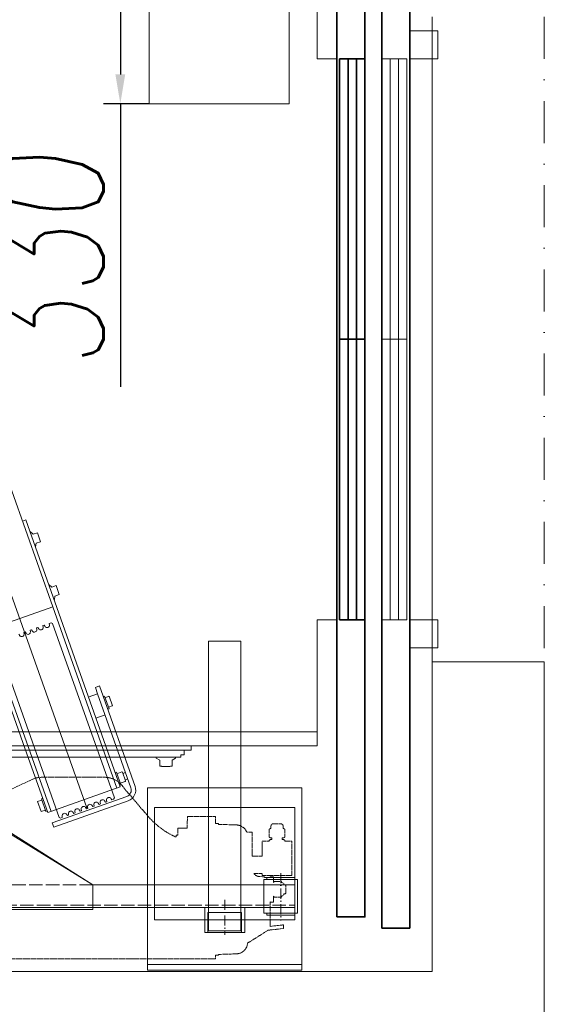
# Model space of a CAD drawing. Header units: millimetres. Extents: x 213386 to 506888, y 183055 to 450952.
# Tile 214 of 256: x 389241 to 390177, y 296149 to 297905. Entities that reach past the tile are written whole.
import ezdxf

# ---------------------------------------------------------------- set-up
doc = ezdxf.new("R2010")
doc.units = ezdxf.units.MM
for name, pattern in [('ACAD_ISO02W100', [15, 12, -3]), ('ACAD_ISO10W100', [18.5, 12, -3, 0.5, -3]), ('CK_Čerchovaná 50', [6, 3, -1.5, 0, -1.5])]:
    doc.linetypes.add(name, pattern=pattern)
doc.layers.get('Defpoints').update_dxf_attribs({"color": 255, "lineweight": 0})
for name, color, linetype, lineweight in [('CONT_25', 255, 'Continuous', 0), ('DASH_25', 255, 'ACAD_ISO02W100', 0), ('DASHD_25', 255, 'ACAD_ISO10W100', 0), ('NOVÁ TENKÁ', 255, 'Continuous', 0), ('TENKA', 255, 'Continuous', 0), ('ŽB', 255, 'Continuous', 0)]:
    doc.layers.add(name, color=color, linetype=linetype, lineweight=lineweight)
doc.layers.add('DIM_COMP_AUX', color=255, linetype='Continuous', lineweight=0, plot=False)
doc.styles.add('ROMANS', font='romans.shx', dxfattribs={"width": 0.75, "oblique": 5, "height": 200})
doc.dimstyles.new('KONE_mm', dxfattribs={"dimscale": 15, "dimtxt": 3.5, "dimasz": 3.5, "dimexe": 2, "dimexo": 0, "dimgap": 2, "dimtad": 1, "dimdec": 0, "dimrnd": 0.01, "dimzin": 0, "dimdsep": 46, "dimtxsty": 'ROMANS', "dimsah": 1, "dimcen": 0, "dimclrd": 256, "dimclre": 256, "dimclrt": 256, "dimadec": 1, "dimazin": 3, "dimtfac": 1, "dimtdec": 0, "dimtmove": 0, "dimatfit": 3, "dimfxl": 1, "dimtolj": 1, "dimtzin": 0, "dimarcsym": 0})

# ---------------------------------------------------------------- blocks, each defined once
blk = doc.blocks.new('MX20_Planview')
at = {"layer": 'DASH_25', "ltscale": 0.25}
for p, q in [((58.2, 667), (58.2, 679.8)), ((58.2, 679.8), (119.2, 679.8)), ((119.2, 679.8), (119.2, 626.8)), ((136, 667.7), (137.2, 668.9)), ((136, 665.7), (136, 667.7)), ((137.2, 668.9), (150.8, 668.9)), ((150.8, 668.9), (152, 667.7)), ((152, 667.7), (152, 665.7)), ((26.9, 659.9), (26.9, 646.7)), ((35.4, 664.1), (31.1, 664.1)), ((36.6, 667), (50.9, 667)), ((55.2, 662.7), (52.1, 662.7)), ((56.4, 667), (58.2, 667)), ((130.1, 660.7), (132, 661.7)), ((130.1, 648), (130.1, 660.7)), ((132, 661.7), (133.6, 665.7)), ((133.6, 665.7), (136, 665.7)), ((152, 665.7), (153.6, 665.7)), ((153.6, 665.7), (156, 661.7)), ((156, 661.7), (157.9, 660.7)), ((157.9, 660.7), (157.9, 648)), ((207.3, 664.7), (213.8, 664.8)), ((209.9, 640.9), (207.3, 664.7)), ((216.8, 637.3), (213.8, 664.8)), ((35.4, 642.5), (31.1, 642.5)), ((36.6, 639.5), (50.9, 639.5)), ((55.2, 643.9), (52.1, 643.9)), ((56.4, 639.5), (58.2, 639.5)), ((58.2, 626.8), (58.2, 639.5)), ((122, 646.9), (121.5, 646.4)), ((121.5, 646.4), (121.5, 641.4)), ((121.5, 641.4), (122, 640.9)), ((132, 646.9), (122, 646.9)), ((122, 640.9), (122.6, 640.9)), ((122.6, 630.9), (122.6, 640.9)), ((122.6, 640.9), (122.6, 640.9)), ((132, 646.9), (130.1, 648)), ((157.9, 648), (156, 646.9)), ((156, 646.9), (166, 646.9)), ((166, 646.9), (166.5, 646.4)), ((166.5, 641.4), (166, 640.9)), ((209.9, 640.9), (166, 640.9)), ((166.5, 646.4), (166.5, 641.4)), ((240, 600.6), (216.8, 637.3)), ((85, 626.8), (58.2, 626.8)), ((85, 626.8), (85, 608.9)), ((115.7, 626.8), (115.7, 611.8)), ((119.2, 626.8), (115.7, 626.8)), ((121.4, 630.9), (121.2, 622.6)), ((121.4, 630.9), (122.6, 630.9)), ((122.6, 630.9), (122.6, 630.9)), ((42, 608.9), (85, 608.9)), ((42, 608.9), (42, 601.2)), ((28, 548.9), (29.1, 581.3)), ((260, 548.9), (258.9, 581.3)), ((260, 548.9), (258.9, 581.3)), ((26.5, 548.9), (28, 548.9)), ((26.5, 543.5), (26.5, 548.9)), ((261.5, 548.9), (260, 548.9)), ((261.5, 548.9), (260, 548.9)), ((261.5, 543.5), (261.5, 548.9)), ((14.2, 543.5), (26.5, 543.5)), ((14.2, 493.5), (14.2, 543.5)), ((261.5, 543.5), (268, 543.5)), ((268, -543.5), (268, 543.5)), ((14.2, 493.5), (35.1, 492.9)), ((35.1, 476.7), (35.1, 492.9)), ((47.1, 476.2), (35.6, 476.2)), ((47.1, 473.2), (47.1, 476.2)), ((50, 473.2), (47.1, 473.2)), ((50, 473.2), (50, 471.2)), ((13.8, 423.4), (-37.7, 379.5)), ((-55.9, 233.6), (-55.9, 346)), ((-27.6, 164), (-52.2, 216.7)), ((-30.5, 163.5), (-30.5, 151.5)), ((-27.6, 164), (-30, 164)), ((-22.5, 161.5), (-22.5, 161.5)), ((-30, 151), (-22.5, 151)), ((-22.5, 153.5), (-22.5, 153.5)), ((-22.5, 151), (-22.5, 149)), ((-22.5, 149), (-21.8, 149)), ((-20.9, 99.7), (-20.9, 140.8)), ((-20.9, 101.7), (-20.9, 99.7)), ((-10.9, 89.7), (0, 89.7)), ((0, -89.7), (0, 89.7)), ((-20.9, -101.7), (-20.9, -99.7)), ((-20.9, -99.7), (-20.9, -140.8)), ((-10.9, -89.7), (0, -89.7)), ((-30.5, -163.5), (-30.5, -151.5)), ((-30, -151), (-22.5, -151)), ((-22.5, -149), (-21.8, -149)), ((-22.5, -151), (-22.5, -149)), ((-27.6, -164), (-52.2, -216.7)), ((-27.6, -164), (-30, -164)), ((-55.9, -233.6), (-55.9, -346)), ((13.8, -423.4), (-37.7, -379.5)), ((47, -473.2), (50, -473.2)), ((47, -473.2), (47, -476.2)), ((50, -473.2), (50, -471.2)), ((35, -492.9), (35, -476.7)), ((35.5, -476.2), (47, -476.2)), ((14.2, -493.5), (35, -492.9)), ((14.2, -543.5), (14.2, -493.5)), ((14.2, -543.5), (26.5, -543.5)), ((26.5, -543.5), (26.5, -548.9)), ((261.5, -543.5), (261.5, -548.9)), ((261.5, -543.5), (268, -543.5)), ((26.5, -548.9), (28, -548.9)), ((28, -548.9), (29.1, -581.3)), ((260, -548.9), (258.9, -581.3)), ((260, -548.9), (258.9, -581.3)), ((261.5, -548.9), (260, -548.9)), ((261.5, -548.9), (260, -548.9)), ((42, -608.9), (42, -601.2)), ((42, -608.9), (85, -608.9)), ((85, -613.1), (85, -608.9)), ((85, -626.8), (85, -608.9)), ((236, -627.9), (236, -604.8)), ((238, -601.9), (238, -601.9)), ((245.1, -599.6), (238.1, -601.9)), ((58.2, -626.8), (58.2, -639.5)), ((85, -626.8), (58.2, -626.8)), ((121.3, -626.8), (119.2, -626.8)), ((119.2, -679.8), (119.2, -626.8)), ((121.4, -630.9), (121.3, -626.8)), ((122.6, -630.9), (121.4, -630.9)), ((122.6, -630.9), (122.6, -640.9)), ((224, -625.9), (217.4, -636.3)), ((236, -627.9), (226, -627.9)), ((236, -627.9), (226, -627.9)), ((26.9, -646.7), (26.9, -659.9)), ((35.4, -642.5), (31.1, -642.5)), ((36.6, -639.5), (50.9, -639.5)), ((55.2, -643.9), (52.1, -643.9)), ((56.4, -639.5), (58.2, -639.5)), ((121.5, -641.4), (122, -640.9)), ((121.5, -646.4), (121.5, -641.4)), ((122, -646.9), (121.5, -646.4)), ((122.6, -640.9), (122, -640.9)), ((132, -646.9), (122, -646.9)), ((132, -646.9), (130.1, -648)), ((132, -646.9), (130.1, -648)), ((132, -646.9), (130.1, -648)), ((132, -646.9), (130.1, -648)), ((132, -646.9), (130.1, -648)), ((132, -646.9), (130.1, -648)), ((132, -646.9), (130.1, -648)), ((130.1, -648), (130.1, -660.7)), ((130.1, -648), (130.1, -660.7)), ((130.1, -648), (130.1, -660.7)), ((130.1, -648), (130.1, -660.7)), ((130.1, -648), (130.1, -660.7)), ((130.1, -648), (130.1, -660.7)), ((130.1, -648), (130.1, -660.7)), ((157.9, -648), (156, -646.9)), ((156, -646.9), (165.6, -646.9)), ((157.9, -648), (156, -646.9)), ((157.9, -648), (156, -646.9)), ((157.9, -648), (156, -646.9)), ((157.9, -648), (156, -646.9)), ((157.9, -660.7), (157.9, -648)), ((157.9, -660.7), (157.9, -648)), ((157.9, -660.7), (157.9, -648)), ((157.9, -660.7), (157.9, -648)), ((157.9, -660.7), (157.9, -648)), ((166.5, -641.4), (166, -640.9)), ((209, -640.9), (166, -640.9)), ((166, -646.9), (166.5, -646.4)), ((166.5, -646.4), (166.5, -641.4)), ((35.4, -664.1), (31.1, -664.1)), ((36.6, -667), (50.9, -667)), ((55.2, -662.7), (52.1, -662.7)), ((56.4, -667), (58.2, -667)), ((58.2, -667), (58.2, -679.8)), ((130.1, -660.7), (132, -661.7)), ((130.1, -660.7), (132, -661.7)), ((130.1, -660.7), (132, -661.7)), ((130.1, -660.7), (132, -661.7)), ((130.1, -660.7), (132, -661.7)), ((130.1, -660.7), (132, -661.7)), ((130.1, -660.7), (132, -661.7)), ((132, -661.7), (133.6, -665.7)), ((132, -661.7), (133.6, -665.7)), ((132, -661.7), (133.6, -665.7)), ((132, -661.7), (133.6, -665.7)), ((132, -661.7), (133.6, -665.7)), ((132, -661.7), (133.6, -665.7)), ((132, -661.7), (133.6, -665.7)), ((133.6, -665.7), (136, -665.7)), ((133.6, -665.7), (136, -665.7)), ((133.6, -665.7), (136, -665.7)), ((133.6, -665.7), (136, -665.7)), ((133.6, -665.7), (136, -665.7)), ((133.6, -665.7), (136, -665.7)), ((133.6, -665.7), (136, -665.7)), ((136, -665.7), (136, -667.7)), ((136, -665.7), (136, -667.7)), ((136, -665.7), (136, -667.7)), ((136, -665.7), (136, -667.7)), ((136, -665.7), (136, -667.7)), ((136, -665.7), (136, -667.7)), ((152, -665.7), (153.6, -665.7)), ((152, -667.7), (152, -665.7)), ((152, -667.7), (152, -665.7)), ((152, -667.7), (152, -665.7)), ((152, -667.7), (152, -665.7)), ((152, -667.7), (152, -665.7)), ((152, -665.7), (153.6, -665.7)), ((152, -665.7), (153.6, -665.7)), ((152, -665.7), (153.6, -665.7)), ((152, -665.7), (153.6, -665.7)), ((153.6, -665.7), (156, -661.7)), ((153.6, -665.7), (156, -661.7)), ((153.6, -665.7), (156, -661.7)), ((153.6, -665.7), (156, -661.7)), ((153.6, -665.7), (156, -661.7)), ((156, -661.7), (157.9, -660.7)), ((156, -661.7), (157.9, -660.7)), ((156, -661.7), (157.9, -660.7)), ((156, -661.7), (157.9, -660.7)), ((156, -661.7), (157.9, -660.7)), ((58.2, -679.8), (119.2, -679.8)), ((136, -667.7), (137.2, -668.9)), ((136, -667.7), (137.2, -668.9)), ((136, -667.7), (137.2, -668.9)), ((136, -667.7), (137.2, -668.9)), ((136, -667.7), (137.2, -668.9)), ((136, -667.7), (137.2, -668.9)), ((137.2, -668.9), (150.8, -668.9)), ((137.2, -668.9), (150.8, -668.9)), ((137.2, -668.9), (150.8, -668.9)), ((137.2, -668.9), (150.8, -668.9)), ((137.2, -668.9), (150.8, -668.9)), ((137.2, -668.9), (139.4, -668.9)), ((150.8, -668.9), (152, -667.7)), ((150.8, -668.9), (152, -667.7)), ((150.8, -668.9), (152, -667.7)), ((150.8, -668.9), (152, -667.7)), ((150.8, -668.9), (152, -667.7))]:
    blk.add_line(p, q, dxfattribs=at)
for centre, radius, start, end in [((31.1, 659.9), 4.2, 90, 180), ((40.6, 663.6), 5.25, 139.1176, 174.8153), ((46.9, 663.6), 5.25, 349.8415, 40.8824), ((60.3, 663.6), 5.25, 139.1176, 190.1585), ((31.1, 646.7), 4.2, 180, 270), ((40.6, 643), 5.25, 185.1847, 220.8824), ((46.9, 643), 5.25, 319.1176, 10.1585), ((60.3, 643), 5.25, 169.8415, 220.8824), ((107.2, 622.9), 14, 307.3916, 360), ((49.1, 580.6), 20, 117.1987, 178), ((39, 601.2), 3, 288.0343, 360), ((238.9, 580.6), 20, 2, 86.8412), ((35.6, 476.7), 0.5, 180, 270), ((-77.4, 530.1), 140.3, 310.542, 335.2076), ((-15.9, 346), 40, 122.8982, 180), ((-15.9, 233.6), 40, 180, 205), ((-30, 163.5), 0.5, 90, 180), ((-30, 151.5), 0.5, 180, 270), ((-60.9, 140.8), 40, 0, 11.8522), ((-10.9, 99.7), 10, 180, 270), ((-10.9, -99.7), 10, 90, 180), ((-30, -151.5), 0.5, 90, 180), ((-60.9, -140.8), 40, 348.1478, 0), ((-30, -163.5), 0.5, 180, 270), ((-15.9, -233.6), 40, 155, 180), ((-15.9, -346), 40, 180, 237.1018), ((-77.4, -530.1), 140.3, 24.7924, 49.458), ((35.5, -476.7), 0.5, 90, 180), ((49.1, -580.6), 20, 182, 242.8013), ((238.9, -580.6), 20, 288.0343, 358), ((238.9, -580.6), 20, 288.0343, 358), ((39, -601.2), 3, 360, 71.9657), ((239, -604.8), 3, 108.0343, 180), ((226, -625.9), 2, 179.4199, 270), ((31.1, -646.7), 4.2, 90, 180), ((40.6, -643), 5.25, 139.1176, 174.8153), ((46.9, -643), 5.25, 349.8415, 40.8824), ((60.3, -643), 5.25, 139.1176, 190.1585), ((209, -630.9), 10, 270, 327.6863), ((31.1, -659.9), 4.2, 180, 270), ((40.6, -663.6), 5.25, 185.1847, 220.8824), ((46.9, -663.6), 5.25, 319.1176, 10.1585), ((60.3, -663.6), 5.25, 169.8415, 220.8824)]:
    blk.add_arc(centre, radius, start, end, dxfattribs=at)
blk = doc.blocks.new('10020_TravellingCableSupport_769652_0')
at = {"layer": 'CONT_25', "ltscale": 15}
for p, q in [((-4, 110), (-4, -110)), ((-4, 110), (0, 110)), ((0, 110), (0, -110)), ((-4, 75), (-180, 75)), ((-180, 75), (-180, -325)), ((-136, 75), (-176, 75)), ((-4, -110), (-136, -325)), ((0, -110), (-136, -325)), ((0, -110), (-4, -110)), ((-180, -325), (-136, -325)), ((-176, -325), (-176, -685)), ((-136, -325), (-136, -685)), ((-176, -630), (-186, -630)), ((-136, -630), (-126.7, -630)), ((-136, -685), (-176, -685))]:
    blk.add_line(p, q, dxfattribs=at)
at = {"layer": 'CONT_25', "ltscale": 2}
for p, q in [((-176, 75), (-176, -325)), ((-176, -524.3), (-221, -524.3)), ((-221, -595.8), (-221, -524.3)), ((-185, -529.8), (-221, -529.8)), ((-185, -590.2), (-185, -529.8)), ((-185, -590.2), (-221, -590.2)), ((-176, -595.8), (-221, -595.8))]:
    blk.add_line(p, q, dxfattribs=at)
at = {"layer": 'CONT_25', "ltscale": 1.5}
for p, q in [((-126.5, -630), (-186.2, -630)), ((-186.2, -630), (-186.2, -690)), ((-176.2, -630), (-186.2, -630)), ((-136.5, -630), (-126.5, -630)), ((-136, -630), (-126.6, -630)), ((-126.5, -630), (-126.5, -690)), ((-186.2, -635), (-190.2, -635)), ((-190.2, -635), (-190.2, -685)), ((-126.5, -635), (-122.5, -635)), ((-122.5, -635), (-122.5, -685)), ((-186.2, -685), (-190.2, -685)), ((-126.5, -690), (-186.2, -690)), ((-126.5, -685), (-122.5, -685))]:
    blk.add_line(p, q, dxfattribs=at)
at = {"layer": 'DASH_25', "ltscale": 2}
for p, q in [((-172, 75), (-172, -685)), ((-136, -325), (-136, 75))]:
    blk.add_line(p, q, dxfattribs=at)
at = {"layer": 'DASHD_25', "ltscale": 1.5}
for p, q in [((-162.7, -560), (-225.3, -560)), ((-114.8, -660), (-199.4, -660))]:
    blk.add_line(p, q, dxfattribs=at)
blk = doc.blocks.new('*D981')
at = {"layer": 'Defpoints', "color": 0, "transparency": 16777216}
for p in [(370, 556.2), (370, 505), (700, 505)]:
    blk.add_point(p, dxfattribs=at)
at = {"layer": 'DIM_COMP_AUX', "lineweight": -2, "transparency": 16777216}
for p, q in [((370, 505), (370, 586.2)), ((700, 505), (700, 586.2)), ((370, 556.2), (-134.9, 556.2)), ((647.5, 556.2), (422.5, 556.2))]:
    blk.add_line(p, q, dxfattribs=at)
at = {"layer": 'DIM_COMP_AUX', "transparency": 16777216}
for points in [[(422.5, 565), (422.5, 547.5), (370, 556.2)], [(647.5, 565), (647.5, 547.5), (700, 556.2)]]:
    blk.add_solid(points, dxfattribs=at)
at = {"layer": 'DIM_COMP_AUX', "transparency": 16777216, "insert": (91.3, 686.2), "char_height": 200, "attachment_point": 5, "style": 'ROMANS'}
blk.add_mtext('\\A1;330', dxfattribs=at)
blk = doc.blocks.new('10020_Elevator_0')
at = {"layer": 'NOVÁ TENKÁ'}
for p, q in [((-775, 1880), (-775, 205)), ((-750, 1855), (-750, 205)), ((-885.49, 616.04), (885.09, 1245.09)), ((-891.82, 679.78), (527.46, 1183.53)), ((-526.87, 676.67), (892.48, 1180.44)), ((-780.8, 725.75), (-417.86, 854.21)), ((-526.87, 676.67), (-568.57, 794.5)), ((-902.67, 665.38), (-591.66, 775.71)), ((-795, 763.39), (-795, 448)), ((-783, 762.5), (-783, 430)), ((-893.92, 685.72), (-780.8, 725.75)), ((-735.09, 596.61), (-372.15, 725.06)), ((-578.35, 735.76), (-575.96, 737.41)), ((-572.67, 728.16), (-575.58, 727.93)), ((-574.34, 724.45), (-571.94, 726.1)), ((-572.67, 728.16), (-571.94, 726.1)), ((-372.15, 725.06), (-374.15, 730.72)), ((-874.33, 703.79), (-892.24, 697.45)), ((-871.66, 696.25), (-874.33, 703.79)), ((-568.66, 716.85), (-571.57, 716.62)), ((-570.33, 713.14), (-567.93, 714.79)), ((-568.66, 716.85), (-567.93, 714.79)), ((-564.65, 705.54), (-567.55, 705.31)), ((-566.32, 701.83), (-563.92, 703.48)), ((-564.65, 705.54), (-563.92, 703.48)), ((-420.23, 708.05), (-419.95, 707.27)), ((-419.95, 707.27), (-413.71, 706.11)), ((-411.04, 698.57), (-413.71, 706.11)), ((-411.04, 698.57), (-395.01, 704.24)), ((-393.55, 716.61), (-397.68, 711.78)), ((-397.68, 711.78), (-395.01, 704.24)), ((-393.83, 717.39), (-393.55, 716.61)), ((-891.92, 680.06), (-893.92, 685.72)), ((-889.57, 689.91), (-892.24, 697.45)), ((-869.3, 697.08), (-891.93, 689.07)), ((-891.09, 686.72), (-891.93, 689.07)), ((-868.47, 694.72), (-869.3, 697.08)), ((-560.64, 694.23), (-563.54, 694)), ((-562.31, 690.52), (-559.91, 692.17)), ((-560.64, 694.23), (-559.91, 692.17)), ((-919.81, 674.96), (-912.27, 677.63)), ((-872.77, 542.04), (-919.81, 674.96)), ((-865.23, 544.71), (-912.27, 677.63)), ((-848.14, 556.59), (-891.92, 680.06)), ((-556.73, 677.22), (-867.74, 566.89)), ((-526.87, 676.67), (-850.21, 562.22)), ((-556.63, 682.92), (-559.53, 682.69)), ((-555.51, 679.77), (-556.73, 677.22)), ((-556.63, 682.92), (-555.51, 679.77)), ((-514.5, 674.68), (-514.22, 673.9)), ((-514.22, 673.9), (-507.98, 672.74)), ((-505.31, 665.2), (-507.98, 672.74)), ((-505.31, 665.2), (-489.28, 670.88)), ((-487.82, 683.25), (-491.95, 678.42)), ((-491.95, 678.42), (-489.28, 670.88)), ((-488.1, 684.02), (-487.82, 683.25)), ((-902.67, 665.38), (-903.89, 662.83)), ((-903.89, 662.83), (-902.77, 659.68)), ((-899.87, 659.91), (-902.77, 659.68)), ((-899.49, 650.43), (-897.09, 652.08)), ((-899.49, 650.43), (-898.76, 648.37)), ((-895.86, 648.6), (-898.76, 648.37)), ((-895.48, 639.12), (-893.08, 640.77)), ((-895.48, 639.12), (-894.75, 637.06)), ((-891.85, 637.29), (-894.75, 637.06)), ((-891.47, 627.81), (-889.07, 629.46)), ((-891.47, 627.81), (-890.74, 625.75)), ((-887.83, 625.98), (-890.74, 625.75)), ((-887.46, 616.5), (-885.06, 618.15)), ((-887.46, 616.5), (-886.72, 614.44)), ((-883.82, 614.67), (-886.72, 614.44)), ((-883.44, 605.19), (-881.04, 606.84)), ((-883.44, 605.19), (-882.71, 603.13)), ((-879.81, 603.36), (-882.71, 603.13)), ((-719.82, 583.44), (-725.66, 599.94)), ((-682.11, 596.79), (-687.95, 613.29)), ((-670.8, 600.79), (-682.11, 596.79)), ((-668.13, 593.25), (-670.8, 600.79)), ((-879.43, 593.88), (-877.03, 595.53)), ((-879.43, 593.88), (-878.7, 591.82)), ((-875.8, 592.05), (-878.7, 591.82)), ((-875.42, 582.57), (-873.02, 584.22)), ((-875.42, 582.57), (-874.69, 580.51)), ((-871.79, 580.74), (-874.69, 580.51)), ((-682.11, 596.79), (-849.91, 537.4)), ((-848.21, 556.57), (-735.09, 596.61)), ((-668.13, 593.25), (-847.24, 529.86)), ((-708.77, 576.22), (-686.15, 584.22)), ((-688.98, 583.22), (-686.74, 576.91)), ((-686.98, 586.58), (-686.15, 584.22)), ((-871.41, 571.26), (-869.01, 572.91)), ((-871.41, 571.26), (-870.29, 568.11)), ((-870.29, 568.11), (-867.74, 566.89)), ((-844.55, 555.21), (-821.92, 563.22)), ((-821.64, 553.42), (-824.75, 562.22)), ((-822.76, 565.58), (-821.92, 563.22)), ((-709.61, 578.57), (-708.77, 576.22)), ((-705.95, 577.22), (-703.71, 570.9)), ((-703.44, 570.15), (-703.71, 570.9)), ((-703.44, 570.15), (-686.48, 576.15)), ((-686.74, 576.91), (-686.48, 576.15)), ((-845.38, 557.57), (-844.55, 555.21)), ((-838.61, 547.42), (-841.72, 556.21)), ((-837.46, 546.87), (-822.19, 552.27)), ((-833.89, 543.07), (-835.48, 547.57)), ((-822.57, 547.08), (-824.17, 551.57)), ((-800.33, 486), (-796.72, 492.25)), ((-796.72, 492.25), (-795, 492.25)), ((-811.37, 483), (-812, 481.92)), ((-812, 481.92), (-812, 468.09)), ((-811, 483), (-811.37, 483)), ((-800.33, 486), (-811, 486)), ((-811, 483), (-811, 486)), ((-811.37, 467), (-812, 468.09)), ((-811, 467), (-811.37, 467)), ((-811, 464), (-811, 467)), ((-811, 464), (-800.33, 464)), ((-800.33, 464), (-796.72, 457.75)), ((-796.72, 457.75), (-795, 457.75)), ((-791, 448), (-795, 448)), ((-791, 442.5), (-791, 448)), ((-791, 442.5), (-783, 442.5)), ((-775, 430), (-783, 430)), ((-550, 40), (-600, 40)), ((-600, 40), (-600, -10)), ((-550, -10), (-550, 40)), ((450, 40), (500, 40)), ((450, -10), (450, 40)), ((500, 40), (500, -10)), ((-550, 0), (450, 0)), ((-600, -10), (-550, -10)), ((500, -10), (450, -10))]:
    blk.add_line(p, q, dxfattribs=at)
at = {"layer": 'NOVÁ TENKÁ', "lineweight": 35}
for p, q in [((-1100, 40), (-1100, 90)), ((-1100, 90), (1000, 90)), ((1000, 40), (-1100, 40))]:
    blk.add_line(p, q, dxfattribs=at)
at = {"layer": 'NOVÁ TENKÁ'}
for points in [[(-850, 507.5), (-1175, 507.5), (-1175, 232.5), (-850, 232.5)], [(-885, 495), (-1085, 495), (-1085, 245), (-885, 245)], [(-1072, 341), (-1072, 399), (-1105, 399), (-1105, 341)], [(-588.5, 341), (-588.5, 399), (-1105, 399), (-1105, 341)], [(-50, 45), (-50, 90), (-550, 90), (-550, 45)], [(450, 45), (450, 90), (-50, 90), (-50, 45)]]:
    blk.add_lwpolyline(points, close=True, dxfattribs=at)
for points in [[(-1165, 507.5), (-1165, 232.5)], [(-775, 205), (-550, 205), (-550, 170)], [(775, 205), (450, 205), (450, 170)], [(-550, 75), (-50, 75)], [(-50, 75), (450, 75)], [(-550, 60), (-50, 60)], [(-50, 60), (450, 60)]]:
    blk.add_lwpolyline(points, dxfattribs=at)
at = {"layer": 'NOVÁ TENKÁ', "linetype": 'Continuous'}
blk.add_lwpolyline([(700, 255), (370, 255), (370, 505), (700, 505)], close=True, dxfattribs=at)
at = {"layer": 'NOVÁ TENKÁ', "lineweight": 35}
for points in [[(-1080, 170), (980, 170), (980, 120), (-1080, 120)], [(-50, 120), (-50, 165), (-550, 165), (-550, 120)], [(450, 120), (450, 165), (-50, 165), (-50, 120)]]:
    blk.add_lwpolyline(points, close=True, dxfattribs=at)
for points in [[(-550, 150), (-50, 150)], [(-50, 150), (450, 150)], [(-550, 135), (-50, 135)], [(-50, 135), (450, 135)]]:
    blk.add_lwpolyline(points, dxfattribs=at)
at = {"layer": 'NOVÁ TENKÁ'}
for centre, radius, start, end in [((-575.92, 732.22), 4.3, 124.53137, 274.53137), ((-571.91, 720.91), 4.3, 124.53137, 274.53137), ((-567.89, 709.6), 4.3, 124.53137, 274.53137), ((-563.88, 698.29), 4.3, 124.53137, 274.53137), ((-559.87, 686.98), 4.3, 124.53137, 274.53137), ((-899.53, 655.62), 4.3, 304.53137, 94.53137), ((-895.52, 644.31), 4.3, 304.53137, 94.53137), ((-891.51, 633), 4.3, 304.53137, 94.53137), ((-887.49, 621.69), 4.3, 304.53137, 94.53137), ((-883.48, 610.38), 4.3, 304.53137, 94.53137), ((-879.47, 599.07), 4.3, 304.53137, 94.53137), ((-875.46, 587.76), 4.3, 304.53137, 94.53137), ((-871.45, 576.45), 4.3, 304.53137, 94.53137), ((-853.92, 548.71), 12, 199.49073, 289.49073), ((-837.76, 547.72), 0.9, 199.49073, 289.49073), ((-822.49, 553.12), 0.9, 289.49073, 19.49073), ((-853.92, 548.71), 20, 199.49073, 289.49073)]:
    blk.add_arc(centre, radius, start, end, dxfattribs=at)
at = {"layer": 'NOVÁ TENKÁ', "rotation": 180}
blk.add_blockref('MX20_Planview', (-887, 930), dxfattribs=at)
at = {"layer": 'NOVÁ TENKÁ'}
blk.add_blockref('10020_TravellingCableSupport_769652_0', (-887, 930), dxfattribs=at)
at = {"layer": 'DIM_COMP_AUX'}
dim = blk.add_linear_dim(base=(370, 556.23), p1=(700, 505), p2=(370, 505), angle=180, dimstyle='KONE_mm', override={"dimdec": 0}, dxfattribs=at)
dim.commit()
dim.dimension.update_dxf_attribs({"geometry": '*D981', "text_midpoint": (91.31, 686.23)})

msp = doc.modelspace()

# ---------------------------------------------------------------- linework, layer by layer
at = {"layer": 'TENKA', "ltscale": 5}
msp.add_line((389976.6, 296759.7), (389976.6, 297909.7), dxfattribs=at)
at = {"layer": 'TENKA', "linetype": 'CK_Čerchovaná 50', "ltscale": 25}
msp.add_line((390176.6, 297909.7), (390176.6, 296759.7), dxfattribs=at)
at = {"layer": 'ŽB'}
for p, q in [((389976.6, 296759.7), (389976.6, 296207.2)), ((390176.6, 296759.7), (390176.6, 295572.2)), ((387876.6, 296207.2), (389976.6, 296207.2))]:
    msp.add_line(p, q, dxfattribs=at)
at = {"layer": 'ŽB', "ltscale": 5}
msp.add_line((389976.6, 296759.7), (390176.6, 296759.7), dxfattribs=at)

# ---------------------------------------------------------------- block references
at = {"rotation": 90}
msp.add_blockref('10020_Elevator_0', (389976.6, 297384.7), dxfattribs=at)

doc.saveas('drawing.dxf')
